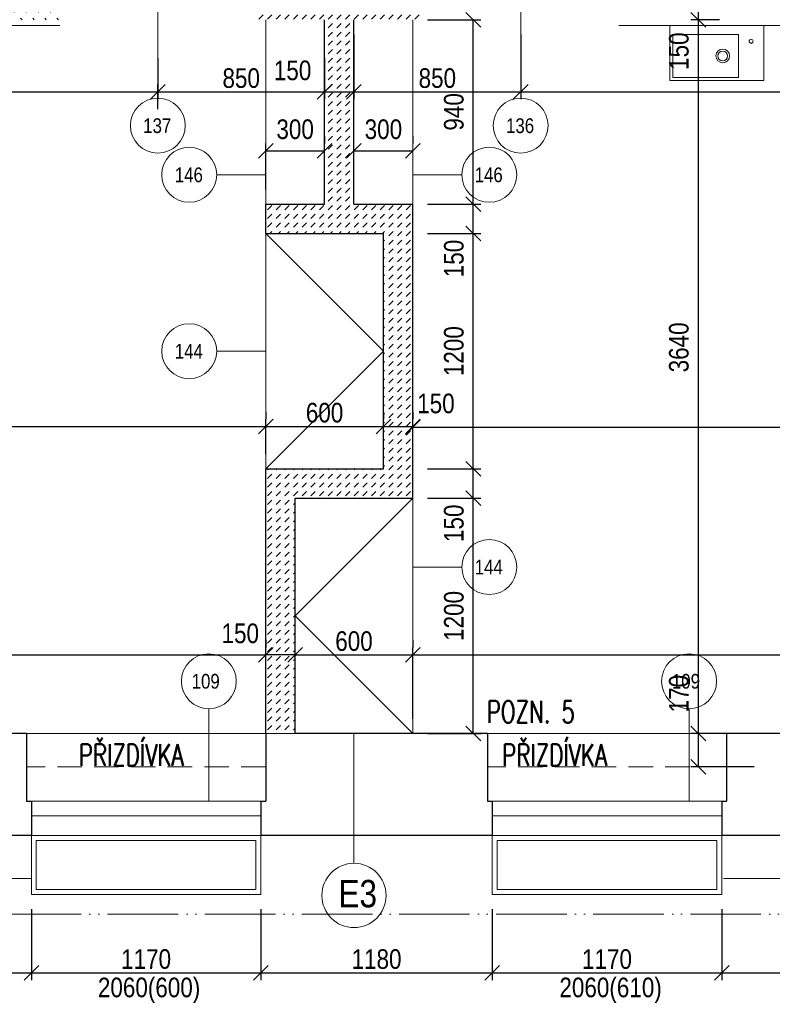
# Model space of a CAD drawing. Header units: millimetres. Extents: x -300958 to -108039, y 30118 to 292543.
# Tile 183 of 256: x -191707 to -187870, y 137680 to 142700. Entities that reach past the tile are written whole.
import ezdxf
from ezdxf.enums import TextEntityAlignment as Align

# ---------------------------------------------------------------- set-up
doc = ezdxf.new("R2010")
doc.units = ezdxf.units.MM
doc.header["$MEASUREMENT"] = 0
doc.linetypes.add('ACAD_ISO05W100', pattern=[33, 24, -3, 0, -3, 0, -3])
doc.linetypes.add('HIDDEN', pattern=[0.375, 0.25, -0.125])
doc.layers.get('0').update_dxf_attribs({"lineweight": 13})
doc.layers.get('Defpoints').update_dxf_attribs({"color": 3, "lineweight": 13})
for name, color, linetype, lineweight in [('dims', 7, 'Continuous', 9), ('dvere', 7, 'Continuous', 9), ('legenda', 7, 'Continuous', 13), ('Materiály', 1, 'Continuous', 13), ('navrh', 1, 'Continuous', 9), ('obklad', 8, 'Continuous', 5), ('popis', 7, 'Continuous', 9), ('PSV', 7, 'Continuous', 13), ('tenka', 7, 'Continuous', 13), ('walls', 7, 'Continuous', 13), ('zarizovaky', 5, 'Continuous', 9), ('zařizovací předměty', 7, 'Continuous', 9)]:
    doc.layers.add(name, color=color, linetype=linetype, lineweight=lineweight)
doc.styles.add('STYLE-0', font='ARIALN.TTF')
doc.styles.add('Style-Arial', font='arial.ttf')
doc.dimstyles.new('arch', dxfattribs={"dimscale": 50, "dimtxt": 2.5, "dimasz": 2.5, "dimexe": 1.25, "dimexo": 0.9, "dimtad": 1, "dimdec": 0, "dimtxsty": 'STYLE-0', "dimblk": 'ARCHTICK', "dimcen": 2.5, "dimadec": 0, "dimazin": 0, "dimtfac": 1, "dimtdec": 0, "dimtmove": 2, "dimatfit": 3, "dimldrblk": 'ARCHTICK', "dimfxl": 0, "dimarcsym": 0})

# ---------------------------------------------------------------- blocks, each defined once
blk = doc.blocks.new('_ArchTick')
at = {"color": 0, "linetype": 'ByBlock', "flags": 128}
blk.add_lwpolyline([(-0.5, -0.5), (0.5, 0.5)], dxfattribs=at)
blk = doc.blocks.new('*D2312')
at = {"layer": 'Defpoints', "color": 0, "linetype": 'Continuous'}
for p in [(-190452.6, 139461.1), (-190452.6, 139461.1), (-194372.6, 139035.2)]:
    blk.add_point(p, dxfattribs=at)
at = {"layer": 'dims', "color": 0, "linetype": 'Continuous', "lineweight": -2}
for p, q in [((-190452.6, 139536.1), (-190452.6, 139498.6)), ((-194372.6, 139110.2), (-194372.6, 139498.6)), ((-194372.6, 139461.1), (-190452.6, 139461.1))]:
    blk.add_line(p, q, dxfattribs=at)
at = {"layer": 'dims', "color": 0, "linetype": 'Continuous', "lineweight": -2, "xscale": 75, "yscale": 75, "zscale": 75, "rotation": 180}
blk.add_blockref('_ArchTick', (-194372.6, 139461.1), dxfattribs=at)
at = {"layer": 'dims', "color": 0, "linetype": 'Continuous', "lineweight": -2, "xscale": 75, "yscale": 75, "zscale": 75}
blk.add_blockref('_ArchTick', (-190452.6, 139461.1), dxfattribs=at)
at = {"layer": 'dims', "color": 0, "linetype": 'Continuous', "insert": (-192412.6, 139530.9), "char_height": 100, "attachment_point": 5, "style": 'STYLE-0'}
blk.add_mtext('3920', dxfattribs=at)
blk = doc.blocks.new('*D2313')
at = {"layer": 'Defpoints', "color": 0, "linetype": 'Continuous'}
for p in [(-190452.6, 139461.1), (-190452.6, 139461.1), (-190302.6, 139060)]:
    blk.add_point(p, dxfattribs=at)
at = {"layer": 'dims', "color": 0, "linetype": 'Continuous', "lineweight": -2}
for p, q in [((-190452.6, 139536.1), (-190452.6, 139498.6)), ((-190302.6, 139135), (-190302.6, 139498.6)), ((-190302.6, 139461.1), (-190452.6, 139461.1))]:
    blk.add_line(p, q, dxfattribs=at)
at = {"layer": 'dims', "color": 0, "linetype": 'Continuous', "lineweight": -2, "xscale": 75, "yscale": 75, "zscale": 75, "rotation": 180}
blk.add_blockref('_ArchTick', (-190452.6, 139461.1), dxfattribs=at)
at = {"layer": 'dims', "color": 0, "linetype": 'Continuous', "lineweight": -2, "xscale": 75, "yscale": 75, "zscale": 75}
blk.add_blockref('_ArchTick', (-190302.6, 139461.1), dxfattribs=at)
at = {"layer": 'dims', "color": 0, "linetype": 'Continuous', "insert": (-190582.4, 139570.7), "char_height": 100, "attachment_point": 5, "style": 'STYLE-0'}
blk.add_mtext('150', dxfattribs=at)
blk = doc.blocks.new('*D2314')
at = {"layer": 'Defpoints', "color": 0, "linetype": 'Continuous'}
for p in [(-185472.3, 139461.1), (-185472.3, 139461.1), (-189702.6, 139060)]:
    blk.add_point(p, dxfattribs=at)
at = {"layer": 'dims', "color": 0, "linetype": 'Continuous', "lineweight": -2}
for p, q in [((-185472.3, 139536.1), (-185472.3, 139498.6)), ((-189702.6, 139135), (-189702.6, 139498.6)), ((-189702.6, 139461.1), (-185472.3, 139461.1))]:
    blk.add_line(p, q, dxfattribs=at)
at = {"layer": 'dims', "color": 0, "linetype": 'Continuous', "lineweight": -2, "xscale": 75, "yscale": 75, "zscale": 75, "rotation": 180}
blk.add_blockref('_ArchTick', (-189702.6, 139461.1), dxfattribs=at)
at = {"layer": 'dims', "color": 0, "linetype": 'Continuous', "lineweight": -2, "xscale": 75, "yscale": 75, "zscale": 75}
blk.add_blockref('_ArchTick', (-185472.3, 139461.1), dxfattribs=at)
at = {"layer": 'dims', "color": 0, "linetype": 'Continuous', "insert": (-187587.4, 139530.9), "char_height": 100, "attachment_point": 5, "style": 'STYLE-0'}
blk.add_mtext('4230', dxfattribs=at)
blk = doc.blocks.new('*D2318')
at = {"layer": 'Defpoints', "color": 0, "linetype": 'Continuous'}
for p in [(-190002.6, 142331.7), (-190002.6, 142331.7), (-190152.6, 141760)]:
    blk.add_point(p, dxfattribs=at)
at = {"layer": 'dims', "color": 0, "linetype": 'Continuous', "lineweight": -2}
for p, q in [((-190002.6, 142406.7), (-190002.6, 142369.2)), ((-190152.6, 141835), (-190152.6, 142369.2)), ((-190152.6, 142331.7), (-190002.6, 142331.7))]:
    blk.add_line(p, q, dxfattribs=at)
at = {"layer": 'dims', "color": 0, "linetype": 'Continuous', "lineweight": -2, "xscale": 75, "yscale": 75, "zscale": 75, "rotation": 180}
blk.add_blockref('_ArchTick', (-190152.6, 142331.7), dxfattribs=at)
at = {"layer": 'dims', "color": 0, "linetype": 'Continuous', "lineweight": -2, "xscale": 75, "yscale": 75, "zscale": 75}
blk.add_blockref('_ArchTick', (-190002.6, 142331.7), dxfattribs=at)
at = {"layer": 'dims', "color": 0, "linetype": 'Continuous', "insert": (-190315.6, 142440.9), "char_height": 100, "attachment_point": 5, "style": 'STYLE-0'}
blk.add_mtext('150', dxfattribs=at)
blk = doc.blocks.new('*D2335')
at = {"layer": 'Defpoints', "color": 0, "linetype": 'Continuous'}
for p in [(-190477.6, 138240), (-189297.6, 138240), (-189297.6, 137840)]:
    blk.add_point(p, dxfattribs=at)
at = {"layer": 'dims', "color": 0, "linetype": 'Continuous', "lineweight": -2}
for p, q in [((-190477.6, 138165), (-190477.6, 137802.5)), ((-189297.6, 138165), (-189297.6, 137802.5)), ((-190477.6, 137840), (-189297.6, 137840))]:
    blk.add_line(p, q, dxfattribs=at)
at = {"layer": 'dims', "color": 0, "linetype": 'Continuous', "lineweight": -2, "xscale": 75, "yscale": 75, "zscale": 75, "rotation": 180}
blk.add_blockref('_ArchTick', (-190477.6, 137840), dxfattribs=at)
at = {"layer": 'dims', "color": 0, "linetype": 'Continuous', "lineweight": -2, "xscale": 75, "yscale": 75, "zscale": 75}
blk.add_blockref('_ArchTick', (-189297.6, 137840), dxfattribs=at)
at = {"layer": 'dims', "color": 0, "linetype": 'Continuous', "insert": (-189887.6, 137909.8), "char_height": 100, "attachment_point": 5, "style": 'STYLE-0'}
blk.add_mtext('1180', dxfattribs=at)
blk = doc.blocks.new('*D2336')
at = {"layer": 'Defpoints', "color": 0, "linetype": 'Continuous'}
for p in [(-189297.6, 138240), (-188127.6, 138240), (-188127.6, 137840)]:
    blk.add_point(p, dxfattribs=at)
at = {"layer": 'dims', "color": 0, "linetype": 'Continuous', "lineweight": -2}
for p, q in [((-189297.6, 138165), (-189297.6, 137802.5)), ((-188127.6, 138165), (-188127.6, 137802.5)), ((-189297.6, 137840), (-188127.6, 137840))]:
    blk.add_line(p, q, dxfattribs=at)
at = {"layer": 'dims', "color": 0, "linetype": 'Continuous', "lineweight": -2, "xscale": 75, "yscale": 75, "zscale": 75, "rotation": 180}
blk.add_blockref('_ArchTick', (-189297.6, 137840), dxfattribs=at)
at = {"layer": 'dims', "color": 0, "linetype": 'Continuous', "lineweight": -2, "xscale": 75, "yscale": 75, "zscale": 75}
blk.add_blockref('_ArchTick', (-188127.6, 137840), dxfattribs=at)
at = {"layer": 'dims', "color": 0, "linetype": 'Continuous', "insert": (-188712.6, 137909.8), "char_height": 100, "attachment_point": 5, "style": 'STYLE-0'}
blk.add_mtext('1170', dxfattribs=at)
blk = doc.blocks.new('*D2337')
at = {"layer": 'Defpoints', "color": 0, "linetype": 'Continuous'}
for p in [(-188127.6, 138240), (-186907.6, 138240), (-186907.6, 137840)]:
    blk.add_point(p, dxfattribs=at)
at = {"layer": 'dims', "color": 0, "linetype": 'Continuous', "lineweight": -2}
for p, q in [((-188127.6, 138165), (-188127.6, 137802.5)), ((-186907.6, 138165), (-186907.6, 137802.5)), ((-188127.6, 137840), (-186907.6, 137840))]:
    blk.add_line(p, q, dxfattribs=at)
at = {"layer": 'dims', "color": 0, "linetype": 'Continuous', "lineweight": -2, "xscale": 75, "yscale": 75, "zscale": 75, "rotation": 180}
blk.add_blockref('_ArchTick', (-188127.6, 137840), dxfattribs=at)
at = {"layer": 'dims', "color": 0, "linetype": 'Continuous', "lineweight": -2, "xscale": 75, "yscale": 75, "zscale": 75}
blk.add_blockref('_ArchTick', (-186907.6, 137840), dxfattribs=at)
at = {"layer": 'dims', "color": 0, "linetype": 'Continuous', "insert": (-187517.6, 137909.8), "char_height": 100, "attachment_point": 5, "style": 'STYLE-0'}
blk.add_mtext('1220', dxfattribs=at)
blk = doc.blocks.new('*D2361')
at = {"layer": 'Defpoints', "color": 0, "linetype": 'Continuous'}
for p in [(-185282.6, 138380.9), (-194382.6, 137130.9), (-185282.6, 136370)]:
    blk.add_point(p, dxfattribs=at)
at = {"layer": 'dims', "color": 0, "linetype": 'Continuous', "lineweight": -2}
for p, q in [((-185282.6, 138305.9), (-185282.6, 136332.5)), ((-194382.6, 137055.9), (-194382.6, 136332.5)), ((-194382.6, 136370), (-185282.6, 136370))]:
    blk.add_line(p, q, dxfattribs=at)
at = {"layer": 'dims', "color": 0, "linetype": 'Continuous', "lineweight": -2, "xscale": 75, "yscale": 75, "zscale": 75, "rotation": 180}
blk.add_blockref('_ArchTick', (-194382.6, 136370), dxfattribs=at)
at = {"layer": 'dims', "color": 0, "linetype": 'Continuous', "lineweight": -2, "xscale": 75, "yscale": 75, "zscale": 75}
blk.add_blockref('_ArchTick', (-185282.6, 136370), dxfattribs=at)
at = {"layer": 'dims', "color": 0, "linetype": 'Continuous', "insert": (-189832.6, 136439.8), "char_height": 100, "attachment_point": 5, "style": 'STYLE-0'}
blk.add_mtext('9100', dxfattribs=at)
blk = doc.blocks.new('*D2362')
at = {"layer": 'Defpoints', "color": 0, "linetype": 'Continuous'}
for p in [(-191647.6, 138240), (-190477.6, 138240), (-190477.6, 137840)]:
    blk.add_point(p, dxfattribs=at)
at = {"layer": 'dims', "color": 0, "linetype": 'Continuous', "lineweight": -2}
for p, q in [((-191647.6, 138165), (-191647.6, 137802.5)), ((-190477.6, 138165), (-190477.6, 137802.5)), ((-191647.6, 137840), (-190477.6, 137840))]:
    blk.add_line(p, q, dxfattribs=at)
at = {"layer": 'dims', "color": 0, "linetype": 'Continuous', "lineweight": -2, "xscale": 75, "yscale": 75, "zscale": 75, "rotation": 180}
blk.add_blockref('_ArchTick', (-191647.6, 137840), dxfattribs=at)
at = {"layer": 'dims', "color": 0, "linetype": 'Continuous', "lineweight": -2, "xscale": 75, "yscale": 75, "zscale": 75}
blk.add_blockref('_ArchTick', (-190477.6, 137840), dxfattribs=at)
at = {"layer": 'dims', "color": 0, "linetype": 'Continuous', "insert": (-191062.6, 137909.8), "char_height": 100, "attachment_point": 5, "style": 'STYLE-0'}
blk.add_mtext('1170', dxfattribs=at)
blk = doc.blocks.new('*D2363')
at = {"layer": 'Defpoints', "color": 0, "linetype": 'Continuous'}
for p in [(-192847.6, 138240), (-191647.6, 138240), (-191647.6, 137840)]:
    blk.add_point(p, dxfattribs=at)
at = {"layer": 'dims', "color": 0, "linetype": 'Continuous', "lineweight": -2}
for p, q in [((-192847.6, 138165), (-192847.6, 137802.5)), ((-191647.6, 138165), (-191647.6, 137802.5)), ((-192847.6, 137840), (-191647.6, 137840))]:
    blk.add_line(p, q, dxfattribs=at)
at = {"layer": 'dims', "color": 0, "linetype": 'Continuous', "lineweight": -2, "xscale": 75, "yscale": 75, "zscale": 75, "rotation": 180}
blk.add_blockref('_ArchTick', (-192847.6, 137840), dxfattribs=at)
at = {"layer": 'dims', "color": 0, "linetype": 'Continuous', "lineweight": -2, "xscale": 75, "yscale": 75, "zscale": 75}
blk.add_blockref('_ArchTick', (-191647.6, 137840), dxfattribs=at)
at = {"layer": 'dims', "color": 0, "linetype": 'Continuous', "insert": (-192247.6, 137909.8), "char_height": 100, "attachment_point": 5, "style": 'STYLE-0'}
blk.add_mtext('1200', dxfattribs=at)
blk = doc.blocks.new('*D2371')
at = {"layer": 'Defpoints', "color": 0, "linetype": 'Continuous'}
for p in [(-188246.7, 142850), (-188063.1, 142850), (-188063.1, 142700)]:
    blk.add_point(p, dxfattribs=at)
at = {"layer": 'dims', "color": 0, "linetype": 'Continuous', "lineweight": -2}
for p, q in [((-188138.1, 142850), (-188284.2, 142850)), ((-188246.7, 142700), (-188246.7, 142850)), ((-188138.1, 142700), (-188284.2, 142700))]:
    blk.add_line(p, q, dxfattribs=at)
at = {"layer": 'dims', "color": 0, "linetype": 'Continuous', "lineweight": -2, "xscale": 75, "yscale": 75, "zscale": 75}
for p, rotation in [((-188246.7, 142850), 90), ((-188246.7, 142700), 270)]:
    blk.add_blockref('_ArchTick', p, dxfattribs=dict(at, rotation=rotation))
at = {"layer": 'dims', "color": 0, "linetype": 'Continuous', "insert": (-188345.6, 142539.4), "char_height": 100, "attachment_point": 5, "rotation": 90, "style": 'STYLE-0'}
blk.add_mtext('150', dxfattribs=at)
blk = doc.blocks.new('*D2372')
at = {"layer": 'Defpoints', "color": 0, "linetype": 'Continuous'}
for p in [(-188246.7, 142700), (-188063.1, 142700), (-187886.2, 139060)]:
    blk.add_point(p, dxfattribs=at)
at = {"layer": 'dims', "color": 0, "linetype": 'Continuous', "lineweight": -2}
for p, q in [((-188138.1, 142700), (-188284.2, 142700)), ((-188246.7, 139060), (-188246.7, 142700)), ((-187961.2, 139060), (-188284.2, 139060))]:
    blk.add_line(p, q, dxfattribs=at)
at = {"layer": 'dims', "color": 0, "linetype": 'Continuous', "lineweight": -2, "xscale": 75, "yscale": 75, "zscale": 75}
for p, rotation in [((-188246.7, 142700), 90), ((-188246.7, 139060), 270)]:
    blk.add_blockref('_ArchTick', p, dxfattribs=dict(at, rotation=rotation))
at = {"layer": 'dims', "color": 0, "linetype": 'Continuous', "insert": (-188345.6, 141029.2), "char_height": 100, "attachment_point": 5, "rotation": 90, "style": 'STYLE-0'}
blk.add_mtext('3640', dxfattribs=at)
blk = doc.blocks.new('*D2409')
at = {"layer": 'Defpoints', "color": 0, "linetype": 'Continuous'}
for p in [(-188246.7, 139060), (-188063.1, 139060), (-187886.2, 138890)]:
    blk.add_point(p, dxfattribs=at)
at = {"layer": 'dims', "color": 0, "linetype": 'Continuous', "lineweight": -2}
for p, q in [((-188138.1, 139060), (-188284.2, 139060)), ((-188246.7, 138890), (-188246.7, 139060)), ((-187961.2, 138890), (-188284.2, 138890))]:
    blk.add_line(p, q, dxfattribs=at)
at = {"layer": 'dims', "color": 0, "linetype": 'Continuous', "lineweight": -2, "xscale": 75, "yscale": 75, "zscale": 75}
for p, rotation in [((-188246.7, 139060), 90), ((-188246.7, 138890), 270)]:
    blk.add_blockref('_ArchTick', p, dxfattribs=dict(at, rotation=rotation))
at = {"layer": 'dims', "color": 0, "linetype": 'Continuous', "insert": (-188345.6, 139263.6), "char_height": 100, "attachment_point": 5, "rotation": 90, "style": 'STYLE-0'}
blk.add_mtext('170', dxfattribs=at)
blk = doc.blocks.new('*D2420')
at = {"layer": 'Defpoints', "color": 0, "linetype": 'Continuous'}
for p in [(-191002.6, 142578.5), (-194372.6, 142570), (-191002.6, 142331.7)]:
    blk.add_point(p, dxfattribs=at)
at = {"layer": 'dims', "color": 0, "linetype": 'Continuous', "lineweight": -2}
for p, q in [((-194372.6, 142495), (-194372.6, 142294.2)), ((-191002.6, 142503.5), (-191002.6, 142294.2)), ((-194372.6, 142331.7), (-191002.6, 142331.7))]:
    blk.add_line(p, q, dxfattribs=at)
at = {"layer": 'dims', "color": 0, "linetype": 'Continuous', "lineweight": -2, "xscale": 75, "yscale": 75, "zscale": 75, "rotation": 180}
blk.add_blockref('_ArchTick', (-194372.6, 142331.7), dxfattribs=at)
at = {"layer": 'dims', "color": 0, "linetype": 'Continuous', "lineweight": -2, "xscale": 75, "yscale": 75, "zscale": 75}
blk.add_blockref('_ArchTick', (-191002.6, 142331.7), dxfattribs=at)
at = {"layer": 'dims', "color": 0, "linetype": 'Continuous', "insert": (-192687.6, 142401.5), "char_height": 100, "attachment_point": 5, "style": 'STYLE-0'}
blk.add_mtext('3370', dxfattribs=at)
blk = doc.blocks.new('*D2421')
at = {"layer": 'Defpoints', "color": 0, "linetype": 'Continuous'}
for p in [(-189152.6, 142700), (-185469.7, 142700), (-185469.7, 142331.7)]:
    blk.add_point(p, dxfattribs=at)
at = {"layer": 'dims', "color": 0, "linetype": 'Continuous', "lineweight": -2}
for p, q in [((-189152.6, 142625), (-189152.6, 142294.2)), ((-185469.7, 142625), (-185469.7, 142294.2)), ((-189152.6, 142331.7), (-185469.7, 142331.7))]:
    blk.add_line(p, q, dxfattribs=at)
at = {"layer": 'dims', "color": 0, "linetype": 'Continuous', "lineweight": -2, "xscale": 75, "yscale": 75, "zscale": 75, "rotation": 180}
blk.add_blockref('_ArchTick', (-189152.6, 142331.7), dxfattribs=at)
at = {"layer": 'dims', "color": 0, "linetype": 'Continuous', "lineweight": -2, "xscale": 75, "yscale": 75, "zscale": 75}
blk.add_blockref('_ArchTick', (-185469.7, 142331.7), dxfattribs=at)
at = {"layer": 'dims', "color": 0, "linetype": 'Continuous', "insert": (-187311.1, 142401.5), "char_height": 100, "attachment_point": 5, "style": 'STYLE-0'}
blk.add_mtext('3683', dxfattribs=at)
blk = doc.blocks.new('*D2422')
at = {"layer": 'Defpoints', "color": 0, "linetype": 'Continuous'}
for p in [(-190152.6, 142578.5), (-190152.6, 142331.7), (-191002.6, 142169.3)]:
    blk.add_point(p, dxfattribs=at)
at = {"layer": 'dims', "color": 0, "linetype": 'Continuous', "lineweight": -2}
for p, q in [((-190152.6, 142503.5), (-190152.6, 142294.2)), ((-191002.6, 142244.3), (-191002.6, 142369.2)), ((-191002.6, 142331.7), (-190152.6, 142331.7))]:
    blk.add_line(p, q, dxfattribs=at)
at = {"layer": 'dims', "color": 0, "linetype": 'Continuous', "lineweight": -2, "xscale": 75, "yscale": 75, "zscale": 75, "rotation": 180}
blk.add_blockref('_ArchTick', (-191002.6, 142331.7), dxfattribs=at)
at = {"layer": 'dims', "color": 0, "linetype": 'Continuous', "lineweight": -2, "xscale": 75, "yscale": 75, "zscale": 75}
blk.add_blockref('_ArchTick', (-190152.6, 142331.7), dxfattribs=at)
at = {"layer": 'dims', "color": 0, "linetype": 'Continuous', "insert": (-190577.6, 142401.5), "char_height": 100, "attachment_point": 5, "style": 'STYLE-0'}
blk.add_mtext('850', dxfattribs=at)
blk = doc.blocks.new('*D2184')
at = {"layer": 'Defpoints', "color": 0, "linetype": 'Continuous'}
for p in [(-189702.6, 140260), (-189394.1, 140260), (-189702.6, 139060)]:
    blk.add_point(p, dxfattribs=at)
at = {"layer": 'dims', "color": 0, "linetype": 'Continuous', "lineweight": -2}
for p, q in [((-189627.6, 140260), (-189356.6, 140260)), ((-189394.1, 139060), (-189394.1, 140260)), ((-189627.6, 139060), (-189356.6, 139060))]:
    blk.add_line(p, q, dxfattribs=at)
at = {"layer": 'dims', "color": 0, "linetype": 'Continuous', "lineweight": -2, "xscale": 75, "yscale": 75, "zscale": 75}
for p, rotation in [((-189394.1, 140260), 90), ((-189394.1, 139060), 270)]:
    blk.add_blockref('_ArchTick', p, dxfattribs=dict(at, rotation=rotation))
at = {"layer": 'dims', "color": 0, "linetype": 'Continuous', "insert": (-189492.9, 139660), "char_height": 100, "attachment_point": 5, "rotation": 90, "style": 'STYLE-0'}
blk.add_mtext('1200', dxfattribs=at)
blk = doc.blocks.new('*D2185')
at = {"layer": 'Defpoints', "color": 0, "linetype": 'Continuous'}
for p in [(-189702.6, 140410), (-189394.1, 140410), (-189702.6, 140260)]:
    blk.add_point(p, dxfattribs=at)
at = {"layer": 'dims', "color": 0, "linetype": 'Continuous', "lineweight": -2}
for p, q in [((-189627.6, 140410), (-189356.6, 140410)), ((-189394.1, 140260), (-189394.1, 140410)), ((-189627.6, 140260), (-189356.6, 140260))]:
    blk.add_line(p, q, dxfattribs=at)
at = {"layer": 'dims', "color": 0, "linetype": 'Continuous', "lineweight": -2, "xscale": 75, "yscale": 75, "zscale": 75}
for p, rotation in [((-189394.1, 140410), 90), ((-189394.1, 140260), 270)]:
    blk.add_blockref('_ArchTick', p, dxfattribs=dict(at, rotation=rotation))
at = {"layer": 'dims', "color": 0, "linetype": 'Continuous', "insert": (-189492.9, 140132.3), "char_height": 100, "attachment_point": 5, "rotation": 90, "style": 'STYLE-0'}
blk.add_mtext('150', dxfattribs=at)
blk = doc.blocks.new('*D2186')
at = {"layer": 'Defpoints', "color": 0, "linetype": 'Continuous'}
for p in [(-189702.6, 142700), (-189394.1, 142700), (-189702.6, 141760)]:
    blk.add_point(p, dxfattribs=at)
at = {"layer": 'dims', "color": 0, "linetype": 'Continuous', "lineweight": -2}
for p, q in [((-189627.6, 142700), (-189356.6, 142700)), ((-189394.1, 141760), (-189394.1, 142700)), ((-189627.6, 141760), (-189356.6, 141760))]:
    blk.add_line(p, q, dxfattribs=at)
at = {"layer": 'dims', "color": 0, "linetype": 'Continuous', "lineweight": -2, "xscale": 75, "yscale": 75, "zscale": 75}
for p, rotation in [((-189394.1, 142700), 90), ((-189394.1, 141760), 270)]:
    blk.add_blockref('_ArchTick', p, dxfattribs=dict(at, rotation=rotation))
at = {"layer": 'dims', "color": 0, "linetype": 'Continuous', "insert": (-189492.9, 142230), "char_height": 100, "attachment_point": 5, "rotation": 90, "style": 'STYLE-0'}
blk.add_mtext('940', dxfattribs=at)
blk = doc.blocks.new('*D2187')
at = {"layer": 'Defpoints', "color": 0, "linetype": 'Continuous'}
for p in [(-189702.6, 141760), (-189394.1, 141760), (-189702.6, 141610)]:
    blk.add_point(p, dxfattribs=at)
at = {"layer": 'dims', "color": 0, "linetype": 'Continuous', "lineweight": -2}
for p, q in [((-189627.6, 141760), (-189356.6, 141760)), ((-189394.1, 141610), (-189394.1, 141760)), ((-189627.6, 141610), (-189356.6, 141610))]:
    blk.add_line(p, q, dxfattribs=at)
at = {"layer": 'dims', "color": 0, "linetype": 'Continuous', "lineweight": -2, "xscale": 75, "yscale": 75, "zscale": 75}
for p, rotation in [((-189394.1, 141760), 90), ((-189394.1, 141610), 270)]:
    blk.add_blockref('_ArchTick', p, dxfattribs=dict(at, rotation=rotation))
at = {"layer": 'dims', "color": 0, "linetype": 'Continuous', "insert": (-189492.9, 141482.3), "char_height": 100, "attachment_point": 5, "rotation": 90, "style": 'STYLE-0'}
blk.add_mtext('150', dxfattribs=at)
blk = doc.blocks.new('*D2188')
at = {"layer": 'Defpoints', "color": 0, "linetype": 'Continuous'}
for p in [(-189702.6, 141610), (-189394.1, 141610), (-189702.6, 140410)]:
    blk.add_point(p, dxfattribs=at)
at = {"layer": 'dims', "color": 0, "linetype": 'Continuous', "lineweight": -2}
for p, q in [((-189627.6, 141610), (-189356.6, 141610)), ((-189394.1, 140410), (-189394.1, 141610)), ((-189627.6, 140410), (-189356.6, 140410))]:
    blk.add_line(p, q, dxfattribs=at)
at = {"layer": 'dims', "color": 0, "linetype": 'Continuous', "lineweight": -2, "xscale": 75, "yscale": 75, "zscale": 75}
for p, rotation in [((-189394.1, 141610), 90), ((-189394.1, 140410), 270)]:
    blk.add_blockref('_ArchTick', p, dxfattribs=dict(at, rotation=rotation))
at = {"layer": 'dims', "color": 0, "linetype": 'Continuous', "insert": (-189492.9, 141010), "char_height": 100, "attachment_point": 5, "rotation": 90, "style": 'STYLE-0'}
blk.add_mtext('1200', dxfattribs=at)
blk = doc.blocks.new('*D2189')
at = {"layer": 'Defpoints', "color": 0, "linetype": 'Continuous'}
for p in [(-189702.6, 139461.1), (-189702.6, 139461.1), (-190302.6, 139060)]:
    blk.add_point(p, dxfattribs=at)
at = {"layer": 'dims', "color": 0, "linetype": 'Continuous', "lineweight": -2}
for p, q in [((-189702.6, 139536.1), (-189702.6, 139498.6)), ((-190302.6, 139135), (-190302.6, 139498.6)), ((-190302.6, 139461.1), (-189702.6, 139461.1))]:
    blk.add_line(p, q, dxfattribs=at)
at = {"layer": 'dims', "color": 0, "linetype": 'Continuous', "lineweight": -2, "xscale": 75, "yscale": 75, "zscale": 75, "rotation": 180}
blk.add_blockref('_ArchTick', (-190302.6, 139461.1), dxfattribs=at)
at = {"layer": 'dims', "color": 0, "linetype": 'Continuous', "lineweight": -2, "xscale": 75, "yscale": 75, "zscale": 75}
blk.add_blockref('_ArchTick', (-189702.6, 139461.1), dxfattribs=at)
at = {"layer": 'dims', "color": 0, "linetype": 'Continuous', "insert": (-190002.6, 139530.9), "char_height": 100, "attachment_point": 5, "style": 'STYLE-0'}
blk.add_mtext('600', dxfattribs=at)
blk = doc.blocks.new('*D2190')
at = {"layer": 'Defpoints', "color": 0, "linetype": 'Continuous'}
for p in [(-190452.6, 140626), (-190452.6, 140626), (-194372.6, 140200)]:
    blk.add_point(p, dxfattribs=at)
at = {"layer": 'dims', "color": 0, "linetype": 'Continuous', "lineweight": -2}
for p, q in [((-190452.6, 140701), (-190452.6, 140663.5)), ((-194372.6, 140275), (-194372.6, 140663.5)), ((-194372.6, 140626), (-190452.6, 140626))]:
    blk.add_line(p, q, dxfattribs=at)
at = {"layer": 'dims', "color": 0, "linetype": 'Continuous', "lineweight": -2, "xscale": 75, "yscale": 75, "zscale": 75, "rotation": 180}
blk.add_blockref('_ArchTick', (-194372.6, 140626), dxfattribs=at)
at = {"layer": 'dims', "color": 0, "linetype": 'Continuous', "lineweight": -2, "xscale": 75, "yscale": 75, "zscale": 75}
blk.add_blockref('_ArchTick', (-190452.6, 140626), dxfattribs=at)
at = {"layer": 'dims', "color": 0, "linetype": 'Continuous', "insert": (-192412.6, 140695.8), "char_height": 100, "attachment_point": 5, "style": 'STYLE-0'}
blk.add_mtext('3920', dxfattribs=at)
blk = doc.blocks.new('*D2191')
at = {"layer": 'Defpoints', "color": 0, "linetype": 'Continuous'}
for p in [(-189702.6, 140626), (-189702.6, 140626), (-189852.6, 140410)]:
    blk.add_point(p, dxfattribs=at)
at = {"layer": 'dims', "color": 0, "linetype": 'Continuous', "lineweight": -2}
for p, q in [((-189702.6, 140701), (-189702.6, 140663.5)), ((-189852.6, 140485), (-189852.6, 140663.5)), ((-189852.6, 140626), (-189702.6, 140626))]:
    blk.add_line(p, q, dxfattribs=at)
at = {"layer": 'dims', "color": 0, "linetype": 'Continuous', "lineweight": -2, "xscale": 75, "yscale": 75, "zscale": 75, "rotation": 180}
blk.add_blockref('_ArchTick', (-189852.6, 140626), dxfattribs=at)
at = {"layer": 'dims', "color": 0, "linetype": 'Continuous', "lineweight": -2, "xscale": 75, "yscale": 75, "zscale": 75}
blk.add_blockref('_ArchTick', (-189702.6, 140626), dxfattribs=at)
at = {"layer": 'dims', "color": 0, "linetype": 'Continuous', "insert": (-189584.7, 140742.7), "char_height": 100, "attachment_point": 5, "style": 'STYLE-0'}
blk.add_mtext('150', dxfattribs=at)
blk = doc.blocks.new('*D2192')
at = {"layer": 'Defpoints', "color": 0, "linetype": 'Continuous'}
for p in [(-189852.6, 140626), (-189852.6, 140626), (-190452.6, 140410)]:
    blk.add_point(p, dxfattribs=at)
at = {"layer": 'dims', "color": 0, "linetype": 'Continuous', "lineweight": -2}
for p, q in [((-189852.6, 140701), (-189852.6, 140663.5)), ((-190452.6, 140485), (-190452.6, 140663.5)), ((-190452.6, 140626), (-189852.6, 140626))]:
    blk.add_line(p, q, dxfattribs=at)
at = {"layer": 'dims', "color": 0, "linetype": 'Continuous', "lineweight": -2, "xscale": 75, "yscale": 75, "zscale": 75, "rotation": 180}
blk.add_blockref('_ArchTick', (-190452.6, 140626), dxfattribs=at)
at = {"layer": 'dims', "color": 0, "linetype": 'Continuous', "lineweight": -2, "xscale": 75, "yscale": 75, "zscale": 75}
blk.add_blockref('_ArchTick', (-189852.6, 140626), dxfattribs=at)
at = {"layer": 'dims', "color": 0, "linetype": 'Continuous', "insert": (-190152.6, 140695.8), "char_height": 100, "attachment_point": 5, "style": 'STYLE-0'}
blk.add_mtext('600', dxfattribs=at)
blk = doc.blocks.new('*D2193')
at = {"layer": 'Defpoints', "color": 0, "linetype": 'Continuous'}
for p in [(-185471.3, 140623.1), (-185471.3, 140623.1), (-189702.6, 140410)]:
    blk.add_point(p, dxfattribs=at)
at = {"layer": 'dims', "color": 0, "linetype": 'Continuous', "lineweight": -2}
for p, q in [((-185471.3, 140698.1), (-185471.3, 140660.6)), ((-189702.6, 140485), (-189702.6, 140660.6)), ((-189702.6, 140623.1), (-185471.3, 140623.1))]:
    blk.add_line(p, q, dxfattribs=at)
at = {"layer": 'dims', "color": 0, "linetype": 'Continuous', "lineweight": -2, "xscale": 75, "yscale": 75, "zscale": 75, "rotation": 180}
blk.add_blockref('_ArchTick', (-189702.6, 140623.1), dxfattribs=at)
at = {"layer": 'dims', "color": 0, "linetype": 'Continuous', "lineweight": -2, "xscale": 75, "yscale": 75, "zscale": 75}
blk.add_blockref('_ArchTick', (-185471.3, 140623.1), dxfattribs=at)
at = {"layer": 'dims', "color": 0, "linetype": 'Continuous', "insert": (-187587, 140692.9), "char_height": 100, "attachment_point": 5, "style": 'STYLE-0'}
blk.add_mtext('4231', dxfattribs=at)
blk = doc.blocks.new('*D2194')
at = {"layer": 'Defpoints', "color": 0, "linetype": 'Continuous'}
for p in [(-190152.6, 142031.7), (-190152.6, 142031.7), (-190452.6, 141760)]:
    blk.add_point(p, dxfattribs=at)
at = {"layer": 'dims', "color": 0, "linetype": 'Continuous', "lineweight": -2}
for p, q in [((-190152.6, 142106.7), (-190152.6, 142069.2)), ((-190452.6, 141835), (-190452.6, 142069.2)), ((-190452.6, 142031.7), (-190152.6, 142031.7))]:
    blk.add_line(p, q, dxfattribs=at)
at = {"layer": 'dims', "color": 0, "linetype": 'Continuous', "lineweight": -2, "xscale": 75, "yscale": 75, "zscale": 75, "rotation": 180}
blk.add_blockref('_ArchTick', (-190452.6, 142031.7), dxfattribs=at)
at = {"layer": 'dims', "color": 0, "linetype": 'Continuous', "lineweight": -2, "xscale": 75, "yscale": 75, "zscale": 75}
blk.add_blockref('_ArchTick', (-190152.6, 142031.7), dxfattribs=at)
at = {"layer": 'dims', "color": 0, "linetype": 'Continuous', "insert": (-190302.6, 142140.9), "char_height": 100, "attachment_point": 5, "style": 'STYLE-0'}
blk.add_mtext('300', dxfattribs=at)
blk = doc.blocks.new('*D2195')
at = {"layer": 'Defpoints', "color": 0, "linetype": 'Continuous'}
for p in [(-189702.6, 142031.7), (-189702.6, 142031.7), (-190002.6, 141760)]:
    blk.add_point(p, dxfattribs=at)
at = {"layer": 'dims', "color": 0, "linetype": 'Continuous', "lineweight": -2}
for p, q in [((-189702.6, 142106.7), (-189702.6, 142069.2)), ((-190002.6, 141835), (-190002.6, 142069.2)), ((-190002.6, 142031.7), (-189702.6, 142031.7))]:
    blk.add_line(p, q, dxfattribs=at)
at = {"layer": 'dims', "color": 0, "linetype": 'Continuous', "lineweight": -2, "xscale": 75, "yscale": 75, "zscale": 75, "rotation": 180}
blk.add_blockref('_ArchTick', (-190002.6, 142031.7), dxfattribs=at)
at = {"layer": 'dims', "color": 0, "linetype": 'Continuous', "lineweight": -2, "xscale": 75, "yscale": 75, "zscale": 75}
blk.add_blockref('_ArchTick', (-189702.6, 142031.7), dxfattribs=at)
at = {"layer": 'dims', "color": 0, "linetype": 'Continuous', "insert": (-189852.6, 142140.9), "char_height": 100, "attachment_point": 5, "style": 'STYLE-0'}
blk.add_mtext('300', dxfattribs=at)
blk = doc.blocks.new('*D2197')
at = {"layer": 'Defpoints', "color": 0, "linetype": 'Continuous'}
for p in [(-190002.6, 142700), (-189152.6, 142578.5), (-189152.6, 142331.7)]:
    blk.add_point(p, dxfattribs=at)
at = {"layer": 'dims', "color": 0, "linetype": 'Continuous', "lineweight": -2}
for p, q in [((-190002.6, 142625), (-190002.6, 142294.2)), ((-189152.6, 142503.5), (-189152.6, 142294.2)), ((-190002.6, 142331.7), (-189152.6, 142331.7))]:
    blk.add_line(p, q, dxfattribs=at)
at = {"layer": 'dims', "color": 0, "linetype": 'Continuous', "lineweight": -2, "xscale": 75, "yscale": 75, "zscale": 75, "rotation": 180}
blk.add_blockref('_ArchTick', (-190002.6, 142331.7), dxfattribs=at)
at = {"layer": 'dims', "color": 0, "linetype": 'Continuous', "lineweight": -2, "xscale": 75, "yscale": 75, "zscale": 75}
blk.add_blockref('_ArchTick', (-189152.6, 142331.7), dxfattribs=at)
at = {"layer": 'dims', "color": 0, "linetype": 'Continuous', "insert": (-189577.6, 142401.5), "char_height": 100, "attachment_point": 5, "style": 'STYLE-0'}
blk.add_mtext('850', dxfattribs=at)

msp = doc.modelspace()

# ---------------------------------------------------------------- hatches: boundary and pattern name
at = {"layer": 'Materiály', "linetype": 'Continuous'}
h = msp.add_hatch(dxfattribs=at)
h.set_pattern_fill('DASH', color=256, scale=350, angle=135, style=0)
h.set_pattern_definition([(135, (31500, 0), (-61.871843, 4e-15), [43.75, -43.75])])
h.paths.add_polyline_path([(-191502.6, 142850), (-191552.6, 142850), (-191552.6, 143350), (-191652.6, 143350), (-191652.6, 142880), (-191652.6, 142850), (-194372.6, 142850), (-194372.6, 142700), (-191502.6, 142700)])
h.paths.add_polyline_path([(-193795, 142528.7), (-193795, 142751.9), (-193642.9, 142751.9), (-193642.9, 142528.7)], flags=9)
h = msp.add_hatch(dxfattribs=at)
h.set_pattern_fill('DASH', color=256, scale=250, angle=45, style=0)
h.set_pattern_definition([(45, (31500, 0), (4e-15, 44.194174), [31.25, -31.25])])
h.paths.add_polyline_path([(-190002.6, 142700), (-189652.6, 142700), (-189652.6, 142850), (-190502.6, 142850), (-190502.6, 142700), (-190152.6, 142700), (-190152.6, 141760), (-190452.6, 141760), (-190452.6, 141610), (-189852.6, 141610), (-189852.6, 140410), (-190452.6, 140410), (-190452.6, 139060), (-190302.6, 139060), (-190302.6, 140260), (-189702.6, 140260), (-189702.6, 141760), (-190002.6, 141760)])

# ---------------------------------------------------------------- linework, layer by layer
at = {"layer": 'dvere', "linetype": 'Continuous'}
for p, q in [((-191002.6, 142450), (-191002.6, 143953.9)), ((-189152.6, 142450), (-189152.6, 143953.9))]:
    msp.add_line(p, q, dxfattribs=at)
at = {"layer": 'legenda', "linetype": 'Continuous'}
msp.add_line((-190002.6, 138398.6), (-190002.6, 139060), dxfattribs=at)
at = {"layer": 'legenda', "linetype": 'Continuous', "lineweight": 0}
msp.add_circle((-190002.6, 138234.8), 163.8, dxfattribs=at)
at = {"layer": 'Materiály', "linetype": 'Continuous'}
for p, q in [((-190452.6, 139060), (-191672.6, 139060)), ((-188102.6, 139060), (-189322.6, 139060)), ((-190477.6, 138715), (-191647.6, 138715)), ((-188127.6, 138715), (-189297.6, 138715)), ((-190477.6, 138640), (-191647.6, 138640)), ((-188127.6, 138640), (-189297.6, 138640))]:
    msp.add_line(p, q, dxfattribs=at)
for points in [[(-191647.6, 138240), (-190477.6, 138240), (-190477.6, 138540), (-191647.6, 138540)], [(-191622.6, 138265), (-190502.6, 138265), (-190502.6, 138515), (-191622.6, 138515)], [(-189297.6, 138240), (-188127.6, 138240), (-188127.6, 138540), (-189297.6, 138540)], [(-189272.6, 138265), (-188152.6, 138265), (-188152.6, 138515), (-189272.6, 138515)]]:
    msp.add_lwpolyline(points, close=True, dxfattribs=at)
at = {"layer": 'navrh', "linetype": 'Continuous', "lineweight": 30}
for p, q in [((-190152.6, 141760), (-190152.6, 142700)), ((-190002.6, 141760), (-190002.6, 142700)), ((-190452.6, 141760), (-190152.6, 141760)), ((-190452.6, 141610), (-190452.6, 141760)), ((-190002.6, 141760), (-189702.6, 141760)), ((-189702.6, 140260), (-189702.6, 141760)), ((-190452.6, 141610), (-189852.6, 141610)), ((-189852.6, 140410), (-189852.6, 141610)), ((-190452.6, 139060), (-190452.6, 140410)), ((-190452.6, 140410), (-189852.6, 140410)), ((-190302.6, 139060), (-190302.6, 140260)), ((-190302.6, 140260), (-189702.6, 140260))]:
    msp.add_line(p, q, dxfattribs=at)
at = {"layer": 'obklad', "linetype": 'Continuous', "lineweight": 0}
for p, q in [((-192502.6, 142670), (-191502.6, 142670)), ((-188652.6, 142670), (-187652.6, 142670))]:
    msp.add_line(p, q, dxfattribs=at)
at = {"layer": 'PSV', "linetype": 'Continuous', "lineweight": 0}
for p, q in [((-190702.6, 141909.4), (-190452.6, 141909.4)), ((-189452.6, 141909.4), (-189702.6, 141909.4)), ((-190702.6, 141010), (-190452.6, 141010)), ((-189452.6, 139909.2), (-189702.6, 139909.2)), ((-190742.7, 139186.7), (-190742.7, 138715)), ((-188293.9, 139186.7), (-188293.9, 138715)), ((-192112.1, 138321.4), (-191647.6, 138321.4)), ((-187662.2, 138321.4), (-188117.6, 138321.4))]:
    msp.add_line(p, q, dxfattribs=at)
for centre in [(-191002.6, 142159.9), (-189152.6, 142159.9), (-190842.7, 141909.4), (-189312.5, 141909.4), (-190842.7, 141010), (-189312.5, 139909.2), (-190742.7, 139326.8), (-188293.9, 139326.8)]:
    msp.add_circle(centre, 140.1, dxfattribs=at)
at = {"layer": 'tenka', "linetype": 'Continuous'}
for p, q in [((-190452.6, 139060), (-190302.6, 139060)), ((-190477.6, 138540), (-191647.6, 138540)), ((-188127.6, 138540), (-189297.6, 138540))]:
    msp.add_line(p, q, dxfattribs=at)
at = {"layer": 'tenka', "linetype": 'HIDDEN', "ltscale": 500}
for p, q in [((-190452.6, 138890), (-191672.6, 138890)), ((-188102.6, 138890), (-189322.6, 138890))]:
    msp.add_line(p, q, dxfattribs=at)
at = {"layer": 'tenka', "linetype": 'ACAD_ISO05W100', "ltscale": 15, "flags": 128}
msp.add_lwpolyline([(-185182.6, 155220), (-202032.6, 155220), (-202032.6, 136970), (-193982.6, 136970), (-193982.6, 138140), (-185282.6, 138140)], dxfattribs=at)
at = {"layer": 'walls', "linetype": 'Continuous', "lineweight": 30}
for p, q in [((-191672.6, 139060), (-191672.6, 138715)), ((-190452.6, 139060), (-190452.6, 138715)), ((-189322.6, 139060), (-190302.6, 139060)), ((-189322.6, 139060), (-189322.6, 138715)), ((-188102.6, 139060), (-188102.6, 138715)), ((-191672.6, 138715), (-191647.6, 138715)), ((-191647.6, 138715), (-191647.6, 138540)), ((-190477.6, 138715), (-190477.6, 138540)), ((-190477.6, 138715), (-190452.6, 138715)), ((-189322.6, 138715), (-189297.6, 138715)), ((-189297.6, 138715), (-189297.6, 138540)), ((-188127.6, 138715), (-188127.6, 138540)), ((-188127.6, 138715), (-188102.6, 138715))]:
    msp.add_line(p, q, dxfattribs=at)
at = {"layer": 'walls', "linetype": 'Continuous', "lineweight": 30, "flags": 128}
for points in [[(-191672.6, 139060), (-192822.6, 139060)], [(-186932.6, 139060), (-188102.6, 139060)], [(-191647.6, 138540), (-192847.6, 138540)], [(-189297.6, 138540), (-190477.6, 138540)], [(-186907.6, 138540), (-188127.6, 138540)]]:
    msp.add_lwpolyline(points, dxfattribs=at)
at = {"layer": 'zarizovaky', "linetype": 'Continuous'}
for p, q in [((-190452.6, 141760), (-190452.6, 142700)), ((-189702.6, 141760), (-189702.6, 142700))]:
    msp.add_line(p, q, dxfattribs=at)
at = {"layer": 'zarizovaky', "linetype": 'Continuous', "flags": 128}
for points in [[(-190452.6, 140410), (-189852.6, 140410), (-189852.6, 141610), (-190452.6, 141610), (-189852.6, 141010), (-190452.6, 140410), (-190452.6, 141610)], [(-189702.6, 139060), (-190302.6, 139060), (-190302.6, 140260), (-189702.6, 140260), (-190302.6, 139660), (-189702.6, 139060), (-189702.6, 140260)]]:
    msp.add_lwpolyline(points, dxfattribs=at)
at = {"layer": 'zařizovací předměty', "linetype": 'Continuous', "lineweight": 0, "flags": 128}
msp.add_lwpolyline([(-188392.6, 142670), (-188392.6, 142390), (-187912.6, 142390), (-187912.6, 142670), (-188392.6, 142670)], dxfattribs=at)
msp.add_lwpolyline([(-188377.6, 142625), (-188377.6, 142405), (-188042.6, 142405), (-188042.6, 142625)], close=True, dxfattribs=at)
at = {"layer": 'zařizovací předměty', "linetype": 'Continuous', "lineweight": 0}
for centre, radius in [((-187977.6, 142590), 10), ((-188122.6, 142515), 35), ((-188122.6, 142515), 25)]:
    msp.add_circle(centre, radius, dxfattribs=at)

# ---------------------------------------------------------------- texts
at = {"layer": 'dims', "linetype": 'Continuous', "style": 'STYLE-0'}
for s, p in [('2060(600)', (-191047.4, 137765.7)), ('2060(610)', (-188694.1, 137765.7))]:
    msp.add_text(s, height=100, dxfattribs=at).set_placement(p, align=Align.MIDDLE_CENTER)
at = {"layer": 'legenda', "linetype": 'Continuous', "lineweight": 0, "insert": (-189325.9, 139170.8), "char_height": 112, "attachment_point": 4, "rotation": 0.0012, "line_spacing_factor": 0.765173, "style": 'Style-Arial'}
msp.add_mtext('{\\Fromans|c0;\\W0.71429;POZN. 5}', dxfattribs=at)
at = {"layer": 'legenda', "linetype": 'Continuous', "lineweight": 0, "insert": (-190081.4, 138172.1), "char_height": 140, "width": 298.375, "attachment_point": 7, "style": 'STYLE-0'}
msp.add_mtext('E3', dxfattribs=at)
at = {"layer": 'popis', "linetype": 'Continuous', "char_height": 112, "attachment_point": 4, "rotation": 0.0012, "line_spacing_factor": 0.765173, "style": 'Style-Arial'}
for insert in [(-191405.8, 138950.9), (-189246.8, 138950.9)]:
    msp.add_mtext('{\\Fromans|c238;\\W0.71429;PŘIZDÍVKA}', dxfattribs=dict(at, insert=insert))
at = {"layer": 'PSV', "linetype": 'Continuous', "lineweight": 0, "style": 'STYLE-0'}
for s, p in [('137', (-191005.7, 142159.5)), ('136', (-189155.7, 142159.5)), ('146', (-190844.6, 141909)), ('146', (-189315.7, 141909)), ('144', (-190844.6, 141009.6)), ('144', (-189315.7, 139908.8)), ('109', (-190758.6, 139326.8)), ('109', (-188309.8, 139326.8))]:
    msp.add_text(s, height=75, dxfattribs=at).set_placement(p, align=Align.MIDDLE_CENTER)

# ---------------------------------------------------------------- dimensions: what is measured, and where the dimension line sits
at = {"layer": 'dims', "linetype": 'Continuous'}
for base, p1, p2, angle, picture, middle in [((-188246.7, 142850), (-188063.1, 142700), (-188063.1, 142850), 90, '*D2371', (-188345.6, 142539.4)), ((-189394.1, 142700), (-189702.6, 141760), (-189702.6, 142700), 90, '*D2186', (-189492.9, 142230)), ((-188246.7, 142700), (-187886.2, 139060), (-188063.1, 142700), 90, '*D2372', (-188345.6, 141029.2)), ((-189394.1, 141760), (-189702.6, 141610), (-189702.6, 141760), 90, '*D2187', (-189492.9, 141482.3)), ((-189394.1, 141610), (-189702.6, 140410), (-189702.6, 141610), 90, '*D2188', (-189492.9, 141010)), ((-189394.1, 140410), (-189702.6, 140260), (-189702.6, 140410), 90, '*D2185', (-189492.9, 140132.3)), ((-189394.1, 140260), (-189702.6, 139060), (-189702.6, 140260), 90, '*D2184', (-189492.9, 139660)), ((-190452.6, 139461.1), (-190302.6, 139060), (-190452.6, 139461.1), 180, '*D2313', (-190582.4, 139570.7)), ((-188246.7, 139060), (-187886.2, 138890), (-188063.1, 139060), 90, '*D2409', (-188345.6, 139263.6))]:
    dim = msp.add_linear_dim(base=base, p1=p1, p2=p2, angle=angle, dimstyle='arch', override={"dimtxt": 2, "dimasz": 1.5, "dimexe": 0.75, "dimexo": 1.5, "dimgap": 0.375, "dimcen": 0.05}, dxfattribs=at)
    dim.commit()
    dim.dimension.update_dxf_attribs({"geometry": picture, "text_midpoint": middle, "dimtype": 160})
for base, p1, p2, picture, middle in [((-189152.6, 142331.7), (-190002.6, 142700), (-189152.6, 142578.5), '*D2197', (-189577.6, 142401.5)), ((-185469.7, 142331.7), (-189152.6, 142700), (-185469.7, 142700), '*D2421', (-187311.1, 142401.5)), ((-191002.6, 142331.7), (-194372.6, 142570), (-191002.6, 142578.5), '*D2420', (-192687.6, 142401.5)), ((-190452.6, 140626), (-194372.6, 140200), (-190452.6, 140626), '*D2190', (-192412.6, 140695.8)), ((-189852.6, 140626), (-190452.6, 140410), (-189852.6, 140626), '*D2192', (-190152.6, 140695.8)), ((-185471.3, 140623.1), (-189702.6, 140410), (-185471.3, 140623.1), '*D2193', (-187587, 140692.9)), ((-190452.6, 139461.1), (-194372.6, 139035.2), (-190452.6, 139461.1), '*D2312', (-192412.6, 139530.9)), ((-189702.6, 139461.1), (-190302.6, 139060), (-189702.6, 139461.1), '*D2189', (-190002.6, 139530.9)), ((-185472.3, 139461.1), (-189702.6, 139060), (-185472.3, 139461.1), '*D2314', (-187587.4, 139530.9)), ((-185282.6, 136370), (-194382.6, 137130.9), (-185282.6, 138380.9), '*D2361', (-189832.6, 136439.8)), ((-191647.6, 137840), (-192847.6, 138240), (-191647.6, 138240), '*D2363', (-192247.6, 137909.8)), ((-190477.6, 137840), (-191647.6, 138240), (-190477.6, 138240), '*D2362', (-191062.6, 137909.8)), ((-189297.6, 137840), (-190477.6, 138240), (-189297.6, 138240), '*D2335', (-189887.6, 137909.8)), ((-188127.6, 137840), (-189297.6, 138240), (-188127.6, 138240), '*D2336', (-188712.6, 137909.8)), ((-186907.6, 137840), (-188127.6, 138240), (-186907.6, 138240), '*D2337', (-187517.6, 137909.8))]:
    dim = msp.add_linear_dim(base=base, p1=p1, p2=p2, dimstyle='arch', override={"dimtxt": 2, "dimasz": 1.5, "dimexe": 0.75, "dimexo": 1.5, "dimgap": 0.375, "dimcen": 0.05}, dxfattribs=at)
    dim.commit()
    dim.dimension.update_dxf_attribs({"geometry": picture, "text_midpoint": middle})
for base, p1, p2, picture, middle in [((-190152.6, 142331.7), (-191002.6, 142169.3), (-190152.6, 142578.5), '*D2422', (-190577.6, 142401.5)), ((-190002.6, 142331.7), (-190152.6, 141760), (-190002.6, 142331.7), '*D2318', (-190315.6, 142440.9)), ((-190152.6, 142031.7), (-190452.6, 141760), (-190152.6, 142031.7), '*D2194', (-190302.6, 142140.9)), ((-189702.6, 142031.7), (-190002.6, 141760), (-189702.6, 142031.7), '*D2195', (-189852.6, 142140.9)), ((-189702.6, 140626), (-189852.6, 140410), (-189702.6, 140626), '*D2191', (-189584.7, 140742.7))]:
    dim = msp.add_linear_dim(base=base, p1=p1, p2=p2, dimstyle='arch', override={"dimtxt": 2, "dimasz": 1.5, "dimexe": 0.75, "dimexo": 1.5, "dimgap": 0.375, "dimcen": 0.05}, dxfattribs=at)
    dim.commit()
    dim.dimension.update_dxf_attribs({"geometry": picture, "text_midpoint": middle, "dimtype": 160})

doc.saveas('drawing.dxf')
